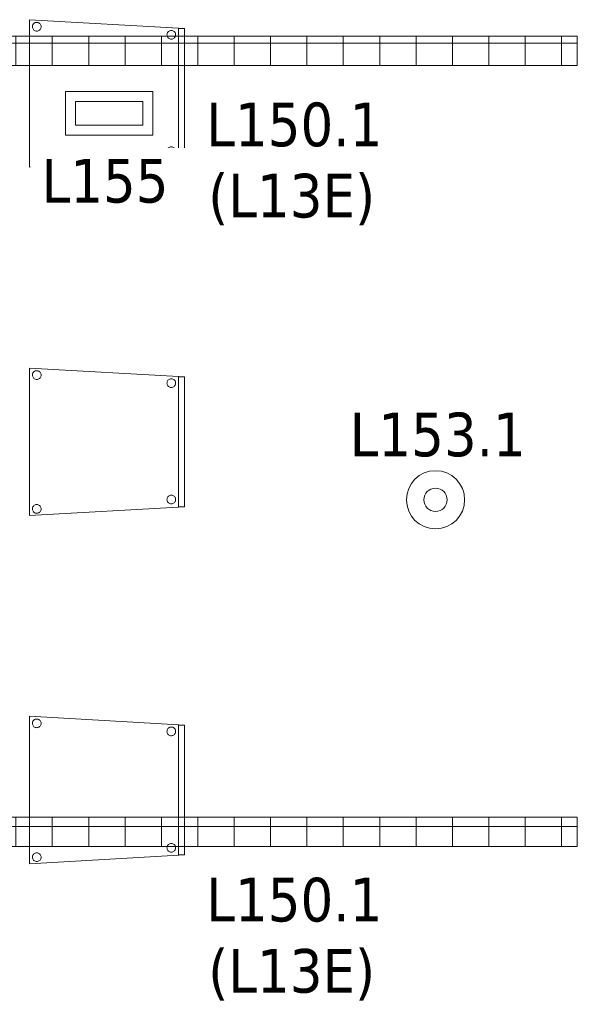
# Model space of a CAD drawing. Header units: metres. Extents: x 391.1 to 427.5, y 12.7 to 28.4.
# Tile 139 of 151: x 418.9 to 420.8, y 18.1 to 21.5. Entities that reach past the tile are written whole.
import ezdxf

# ---------------------------------------------------------------- set-up
doc = ezdxf.new("R2010")
doc.units = ezdxf.units.M
for name, color, linetype, lineweight in [('02_MOBILIARIO', 7, 'Continuous', 18), ('A-DETL-____-MBND', 7, 'Continuous', 18), ('A-DETL-GENF-OTLN', 7, 'Continuous', 18), ('E-LITE-____-IDEN', 7, 'Continuous', 30), ('E-LITE-EQPM-IDEN', 7, 'Continuous', 30)]:
    doc.layers.add(name, color=color, linetype=linetype, lineweight=lineweight)
doc.styles.add('Tahoma_4', font='tahoma.ttf', dxfattribs={"height": 0.15})

# ---------------------------------------------------------------- blocks, each defined once
blk = doc.blocks.new('Family - Cadira confient_P1-154811-04_ENLLUMENAT_P1')
at = {"layer": 'A-DETL-____-MBND', "color": 253, "true_color": 0xaaaaaa}
for p, q in [((0, 0), (0, 0.5065)), ((0, 0.5065), (0.5326, 0.4765)), ((0, 0.5065), (0, 0)), ((0.5326, 0.4765), (0, 0.5065)), ((0.0102, 0.4822), (0.0104, 0.4848)), ((0.0104, 0.4848), (0.0102, 0.4822)), ((0.0104, 0.4796), (0.0102, 0.4822)), ((0.0102, 0.4822), (0.0104, 0.4796)), ((0.0104, 0.4848), (0.011, 0.4873)), ((0.011, 0.4873), (0.0104, 0.4848)), ((0.0111, 0.4771), (0.0104, 0.4796)), ((0.0104, 0.4796), (0.0111, 0.4771)), ((0.011, 0.4873), (0.0121, 0.4897)), ((0.0121, 0.4897), (0.011, 0.4873)), ((0.0122, 0.4748), (0.0111, 0.4771)), ((0.0111, 0.4771), (0.0122, 0.4748)), ((0.0121, 0.4897), (0.0136, 0.4918)), ((0.0136, 0.4918), (0.0121, 0.4897)), ((0.0137, 0.4726), (0.0122, 0.4748)), ((0.0122, 0.4748), (0.0137, 0.4726)), ((0.0136, 0.4918), (0.0154, 0.4937)), ((0.0154, 0.4937), (0.0136, 0.4918)), ((0.0154, 0.4937), (0.0176, 0.4952)), ((0.0176, 0.4952), (0.0154, 0.4937)), ((0.0176, 0.4952), (0.0199, 0.4963)), ((0.0199, 0.4963), (0.0176, 0.4952)), ((0.0199, 0.4963), (0.0224, 0.497)), ((0.0224, 0.497), (0.0199, 0.4963)), ((0.0224, 0.497), (0.025, 0.4972)), ((0.025, 0.4972), (0.0224, 0.497)), ((0.025, 0.4972), (0.0276, 0.497)), ((0.0276, 0.497), (0.025, 0.4972)), ((0.0276, 0.497), (0.0301, 0.4963)), ((0.0301, 0.4963), (0.0276, 0.497)), ((0.0301, 0.4963), (0.0325, 0.4953)), ((0.0325, 0.4953), (0.0301, 0.4963)), ((0.0325, 0.4953), (0.0346, 0.4938)), ((0.0346, 0.4938), (0.0325, 0.4953)), ((0.0346, 0.4938), (0.0365, 0.4919)), ((0.0365, 0.4919), (0.0346, 0.4938)), ((0.0365, 0.4919), (0.038, 0.4898)), ((0.038, 0.4898), (0.0365, 0.4919)), ((0.0381, 0.4749), (0.0366, 0.4727)), ((0.0366, 0.4727), (0.0381, 0.4749)), ((0.038, 0.4898), (0.0391, 0.4875)), ((0.0391, 0.4875), (0.038, 0.4898)), ((0.0392, 0.4772), (0.0381, 0.4749)), ((0.0381, 0.4749), (0.0392, 0.4772)), ((0.0391, 0.4875), (0.0398, 0.4849)), ((0.0398, 0.4849), (0.0391, 0.4875)), ((0.0398, 0.4798), (0.0392, 0.4772)), ((0.0392, 0.4772), (0.0398, 0.4798)), ((0.0398, 0.4849), (0.04, 0.4824)), ((0.04, 0.4824), (0.0398, 0.4849)), ((0.04, 0.4824), (0.0398, 0.4798)), ((0.0398, 0.4798), (0.04, 0.4824)), ((0.5126, 0.03), (0.5126, 0.4765)), ((0.5126, 0.4765), (0.5326, 0.4765)), ((0.5326, 0.4765), (0.5126, 0.4765)), ((0.5126, 0.4765), (0.5126, 0.03)), ((0.5326, 0.4765), (0.5326, 0.03)), ((0.5326, 0.03), (0.5326, 0.4765)), ((0.5326, 0.4765), (0.5326, 0.03)), ((0.5326, 0.03), (0.5326, 0.4765)), ((0.0155, 0.4708), (0.0137, 0.4726)), ((0.0137, 0.4726), (0.0155, 0.4708)), ((0.0177, 0.4693), (0.0155, 0.4708)), ((0.0155, 0.4708), (0.0177, 0.4693)), ((0.02, 0.4682), (0.0177, 0.4693)), ((0.0177, 0.4693), (0.02, 0.4682)), ((0.0226, 0.4676), (0.02, 0.4682)), ((0.02, 0.4682), (0.0226, 0.4676)), ((0.0252, 0.4674), (0.0226, 0.4676)), ((0.0226, 0.4676), (0.0252, 0.4674)), ((0.0278, 0.4676), (0.0252, 0.4674)), ((0.0252, 0.4674), (0.0278, 0.4676)), ((0.0303, 0.4683), (0.0278, 0.4676)), ((0.0278, 0.4676), (0.0303, 0.4683)), ((0.0326, 0.4694), (0.0303, 0.4683)), ((0.0303, 0.4683), (0.0326, 0.4694)), ((0.0347, 0.4709), (0.0326, 0.4694)), ((0.0326, 0.4694), (0.0347, 0.4709)), ((0.0366, 0.4727), (0.0347, 0.4709)), ((0.0347, 0.4709), (0.0366, 0.4727)), ((0.4726, 0.4546), (0.4728, 0.4572)), ((0.4728, 0.4572), (0.4726, 0.4546)), ((0.4728, 0.452), (0.4726, 0.4546)), ((0.4726, 0.4546), (0.4728, 0.452)), ((0.4728, 0.4572), (0.4734, 0.4597)), ((0.4734, 0.4597), (0.4728, 0.4572)), ((0.4735, 0.4495), (0.4728, 0.452)), ((0.4728, 0.452), (0.4735, 0.4495)), ((0.4734, 0.4597), (0.4745, 0.4621)), ((0.4745, 0.4621), (0.4734, 0.4597)), ((0.4746, 0.4471), (0.4735, 0.4495)), ((0.4735, 0.4495), (0.4746, 0.4471)), ((0.4745, 0.4621), (0.476, 0.4642)), ((0.476, 0.4642), (0.4745, 0.4621)), ((0.4761, 0.445), (0.4746, 0.4471)), ((0.4746, 0.4471), (0.4761, 0.445)), ((0.476, 0.4642), (0.4779, 0.4661)), ((0.4779, 0.4661), (0.476, 0.4642)), ((0.478, 0.4432), (0.4761, 0.445)), ((0.4761, 0.445), (0.478, 0.4432)), ((0.4779, 0.4661), (0.48, 0.4676)), ((0.48, 0.4676), (0.4779, 0.4661)), ((0.4801, 0.4417), (0.478, 0.4432)), ((0.478, 0.4432), (0.4801, 0.4417)), ((0.48, 0.4676), (0.4823, 0.4687)), ((0.4823, 0.4687), (0.48, 0.4676)), ((0.4825, 0.4406), (0.4801, 0.4417)), ((0.4801, 0.4417), (0.4825, 0.4406)), ((0.4823, 0.4687), (0.4848, 0.4694)), ((0.4848, 0.4694), (0.4823, 0.4687)), ((0.485, 0.4399), (0.4825, 0.4406)), ((0.4825, 0.4406), (0.485, 0.4399)), ((0.4848, 0.4694), (0.4874, 0.4696)), ((0.4874, 0.4696), (0.4848, 0.4694)), ((0.4876, 0.4397), (0.485, 0.4399)), ((0.485, 0.4399), (0.4876, 0.4397)), ((0.4874, 0.4696), (0.49, 0.4694)), ((0.49, 0.4694), (0.4874, 0.4696)), ((0.4902, 0.44), (0.4876, 0.4397)), ((0.4876, 0.4397), (0.4902, 0.44)), ((0.49, 0.4694), (0.4926, 0.4687)), ((0.4926, 0.4687), (0.49, 0.4694)), ((0.4927, 0.4406), (0.4902, 0.44)), ((0.4902, 0.44), (0.4927, 0.4406)), ((0.4926, 0.4687), (0.4949, 0.4676)), ((0.4949, 0.4676), (0.4926, 0.4687)), ((0.495, 0.4417), (0.4927, 0.4406)), ((0.4927, 0.4406), (0.495, 0.4417)), ((0.4949, 0.4676), (0.4971, 0.4661)), ((0.4971, 0.4661), (0.4949, 0.4676)), ((0.4972, 0.4432), (0.495, 0.4417)), ((0.495, 0.4417), (0.4972, 0.4432)), ((0.4971, 0.4661), (0.4989, 0.4643)), ((0.4989, 0.4643), (0.4971, 0.4661)), ((0.499, 0.4451), (0.4972, 0.4432)), ((0.4972, 0.4432), (0.499, 0.4451)), ((0.4989, 0.4643), (0.5004, 0.4622)), ((0.5004, 0.4622), (0.4989, 0.4643)), ((0.5005, 0.4472), (0.499, 0.4451)), ((0.499, 0.4451), (0.5005, 0.4472)), ((0.5004, 0.4622), (0.5015, 0.4598)), ((0.5015, 0.4598), (0.5004, 0.4622)), ((0.5016, 0.4496), (0.5005, 0.4472)), ((0.5005, 0.4472), (0.5016, 0.4496)), ((0.5015, 0.4598), (0.5022, 0.4573)), ((0.5022, 0.4573), (0.5015, 0.4598)), ((0.5022, 0.4521), (0.5016, 0.4496)), ((0.5016, 0.4496), (0.5022, 0.4521)), ((0.5022, 0.4573), (0.5024, 0.4547)), ((0.5024, 0.4547), (0.5022, 0.4573)), ((0.5024, 0.4547), (0.5022, 0.4521)), ((0.5022, 0.4521), (0.5024, 0.4547)), ((0.48, 0.0676), (0.4823, 0.0687)), ((0.4823, 0.0687), (0.48, 0.0676)), ((0.4823, 0.0687), (0.4848, 0.0694)), ((0.4848, 0.0694), (0.4823, 0.0687)), ((0.4848, 0.0694), (0.4874, 0.0696)), ((0.4874, 0.0696), (0.4848, 0.0694)), ((0.4874, 0.0696), (0.49, 0.0694)), ((0.49, 0.0694), (0.4874, 0.0696)), ((0.49, 0.0694), (0.4926, 0.0687)), ((0.4926, 0.0687), (0.49, 0.0694)), ((0.4926, 0.0687), (0.4949, 0.0676)), ((0.4949, 0.0676), (0.4926, 0.0687)), ((0.0154, 0.0337), (0.0176, 0.0352)), ((0.0176, 0.0352), (0.0154, 0.0337)), ((0.0176, 0.0352), (0.0199, 0.0363)), ((0.0199, 0.0363), (0.0176, 0.0352)), ((0.0199, 0.0363), (0.0224, 0.037)), ((0.0224, 0.037), (0.0199, 0.0363)), ((0.0224, 0.037), (0.025, 0.0372)), ((0.025, 0.0372), (0.0224, 0.037)), ((0.025, 0.0372), (0.0276, 0.037)), ((0.0276, 0.037), (0.025, 0.0372)), ((0.0276, 0.037), (0.0301, 0.0363)), ((0.0301, 0.0363), (0.0276, 0.037)), ((0.0301, 0.0363), (0.0325, 0.0353)), ((0.0325, 0.0353), (0.0301, 0.0363)), ((0.0325, 0.0353), (0.0346, 0.0338)), ((0.0346, 0.0338), (0.0325, 0.0353)), ((0.4726, 0.0546), (0.4728, 0.0572)), ((0.4728, 0.0572), (0.4726, 0.0546)), ((0.4728, 0.052), (0.4726, 0.0546)), ((0.4726, 0.0546), (0.4728, 0.052)), ((0.4728, 0.0572), (0.4734, 0.0597)), ((0.4734, 0.0597), (0.4728, 0.0572)), ((0.4735, 0.0495), (0.4728, 0.052)), ((0.4728, 0.052), (0.4735, 0.0495)), ((0.4734, 0.0597), (0.4745, 0.0621)), ((0.4745, 0.0621), (0.4734, 0.0597)), ((0.4746, 0.0471), (0.4735, 0.0495)), ((0.4735, 0.0495), (0.4746, 0.0471)), ((0.4745, 0.0621), (0.476, 0.0642)), ((0.476, 0.0642), (0.4745, 0.0621)), ((0.4761, 0.045), (0.4746, 0.0471)), ((0.4746, 0.0471), (0.4761, 0.045)), ((0.476, 0.0642), (0.4779, 0.0661)), ((0.4779, 0.0661), (0.476, 0.0642)), ((0.478, 0.0432), (0.4761, 0.045)), ((0.4761, 0.045), (0.478, 0.0432)), ((0.4779, 0.0661), (0.48, 0.0676)), ((0.48, 0.0676), (0.4779, 0.0661)), ((0.4801, 0.0417), (0.478, 0.0432)), ((0.478, 0.0432), (0.4801, 0.0417)), ((0.4825, 0.0406), (0.4801, 0.0417)), ((0.4801, 0.0417), (0.4825, 0.0406)), ((0.485, 0.0399), (0.4825, 0.0406)), ((0.4825, 0.0406), (0.485, 0.0399)), ((0.4876, 0.0397), (0.485, 0.0399)), ((0.485, 0.0399), (0.4876, 0.0397)), ((0.4902, 0.04), (0.4876, 0.0397)), ((0.4876, 0.0397), (0.4902, 0.04)), ((0.4927, 0.0406), (0.4902, 0.04)), ((0.4902, 0.04), (0.4927, 0.0406)), ((0.495, 0.0417), (0.4927, 0.0406)), ((0.4927, 0.0406), (0.495, 0.0417)), ((0.4949, 0.0676), (0.4971, 0.0661)), ((0.4971, 0.0661), (0.4949, 0.0676)), ((0.4972, 0.0432), (0.495, 0.0417)), ((0.495, 0.0417), (0.4972, 0.0432)), ((0.4971, 0.0661), (0.4989, 0.0643)), ((0.4989, 0.0643), (0.4971, 0.0661)), ((0.499, 0.0451), (0.4972, 0.0432)), ((0.4972, 0.0432), (0.499, 0.0451)), ((0.4989, 0.0643), (0.5004, 0.0622)), ((0.5004, 0.0622), (0.4989, 0.0643)), ((0.5005, 0.0472), (0.499, 0.0451)), ((0.499, 0.0451), (0.5005, 0.0472)), ((0.5004, 0.0622), (0.5015, 0.0598)), ((0.5015, 0.0598), (0.5004, 0.0622)), ((0.5016, 0.0496), (0.5005, 0.0472)), ((0.5005, 0.0472), (0.5016, 0.0496)), ((0.5015, 0.0598), (0.5022, 0.0573)), ((0.5022, 0.0573), (0.5015, 0.0598)), ((0.5022, 0.0521), (0.5016, 0.0496)), ((0.5016, 0.0496), (0.5022, 0.0521)), ((0.5022, 0.0573), (0.5024, 0.0547)), ((0.5024, 0.0547), (0.5022, 0.0573)), ((0.5024, 0.0547), (0.5022, 0.0521)), ((0.5022, 0.0521), (0.5024, 0.0547)), ((0.5326, 0.03), (0, 0)), ((0, 0), (0.5326, 0.03)), ((0.0102, 0.0222), (0.0104, 0.0248)), ((0.0104, 0.0248), (0.0102, 0.0222)), ((0.0104, 0.0196), (0.0102, 0.0222)), ((0.0102, 0.0222), (0.0104, 0.0196)), ((0.0104, 0.0248), (0.011, 0.0273)), ((0.011, 0.0273), (0.0104, 0.0248)), ((0.0111, 0.0171), (0.0104, 0.0196)), ((0.0104, 0.0196), (0.0111, 0.0171)), ((0.011, 0.0273), (0.0121, 0.0297)), ((0.0121, 0.0297), (0.011, 0.0273)), ((0.0122, 0.0148), (0.0111, 0.0171)), ((0.0111, 0.0171), (0.0122, 0.0148)), ((0.0121, 0.0297), (0.0136, 0.0318)), ((0.0136, 0.0318), (0.0121, 0.0297)), ((0.0137, 0.0126), (0.0122, 0.0148)), ((0.0122, 0.0148), (0.0137, 0.0126)), ((0.0136, 0.0318), (0.0154, 0.0337)), ((0.0154, 0.0337), (0.0136, 0.0318)), ((0.0155, 0.0108), (0.0137, 0.0126)), ((0.0137, 0.0126), (0.0155, 0.0108)), ((0.0177, 0.0093), (0.0155, 0.0108)), ((0.0155, 0.0108), (0.0177, 0.0093)), ((0.02, 0.0082), (0.0177, 0.0093)), ((0.0177, 0.0093), (0.02, 0.0082)), ((0.0226, 0.0076), (0.02, 0.0082)), ((0.02, 0.0082), (0.0226, 0.0076)), ((0.0252, 0.0074), (0.0226, 0.0076)), ((0.0226, 0.0076), (0.0252, 0.0074)), ((0.0278, 0.0076), (0.0252, 0.0074)), ((0.0252, 0.0074), (0.0278, 0.0076)), ((0.0303, 0.0083), (0.0278, 0.0076)), ((0.0278, 0.0076), (0.0303, 0.0083)), ((0.0326, 0.0094), (0.0303, 0.0083)), ((0.0303, 0.0083), (0.0326, 0.0094)), ((0.0347, 0.0109), (0.0326, 0.0094)), ((0.0326, 0.0094), (0.0347, 0.0109)), ((0.0346, 0.0338), (0.0365, 0.0319)), ((0.0365, 0.0319), (0.0346, 0.0338)), ((0.0366, 0.0127), (0.0347, 0.0109)), ((0.0347, 0.0109), (0.0366, 0.0127)), ((0.0365, 0.0319), (0.038, 0.0298)), ((0.038, 0.0298), (0.0365, 0.0319)), ((0.0381, 0.0149), (0.0366, 0.0127)), ((0.0366, 0.0127), (0.0381, 0.0149)), ((0.038, 0.0298), (0.0391, 0.0275)), ((0.0391, 0.0275), (0.038, 0.0298)), ((0.0392, 0.0172), (0.0381, 0.0149)), ((0.0381, 0.0149), (0.0392, 0.0172)), ((0.0391, 0.0275), (0.0398, 0.0249)), ((0.0398, 0.0249), (0.0391, 0.0275)), ((0.0398, 0.0198), (0.0392, 0.0172)), ((0.0392, 0.0172), (0.0398, 0.0198)), ((0.0398, 0.0249), (0.04, 0.0224)), ((0.04, 0.0224), (0.0398, 0.0249)), ((0.04, 0.0224), (0.0398, 0.0198)), ((0.0398, 0.0198), (0.04, 0.0224)), ((0.5326, 0.03), (0.5126, 0.03)), ((0.5126, 0.03), (0.5326, 0.03))]:
    blk.add_line(p, q, dxfattribs=at)
blk = doc.blocks.new('Family - Cadira confient_P1-154828-04_ENLLUMENAT_P1')
at = {"layer": 'A-DETL-____-MBND', "color": 253, "true_color": 0xaaaaaa}
for p, q in [((0, 0), (0, 0.5065)), ((0, 0.5065), (0.5326, 0.4765)), ((0, 0.5065), (0, 0)), ((0.5326, 0.4765), (0, 0.5065)), ((0.0102, 0.4822), (0.0104, 0.4848)), ((0.0104, 0.4848), (0.0102, 0.4822)), ((0.0104, 0.4796), (0.0102, 0.4822)), ((0.0102, 0.4822), (0.0104, 0.4796)), ((0.0104, 0.4848), (0.011, 0.4873)), ((0.011, 0.4873), (0.0104, 0.4848)), ((0.0111, 0.4771), (0.0104, 0.4796)), ((0.0104, 0.4796), (0.0111, 0.4771)), ((0.011, 0.4873), (0.0121, 0.4897)), ((0.0121, 0.4897), (0.011, 0.4873)), ((0.0122, 0.4748), (0.0111, 0.4771)), ((0.0111, 0.4771), (0.0122, 0.4748)), ((0.0121, 0.4897), (0.0136, 0.4918)), ((0.0136, 0.4918), (0.0121, 0.4897)), ((0.0137, 0.4726), (0.0122, 0.4748)), ((0.0122, 0.4748), (0.0137, 0.4726)), ((0.0136, 0.4918), (0.0154, 0.4937)), ((0.0154, 0.4937), (0.0136, 0.4918)), ((0.0154, 0.4937), (0.0176, 0.4952)), ((0.0176, 0.4952), (0.0154, 0.4937)), ((0.0176, 0.4952), (0.0199, 0.4963)), ((0.0199, 0.4963), (0.0176, 0.4952)), ((0.0199, 0.4963), (0.0224, 0.497)), ((0.0224, 0.497), (0.0199, 0.4963)), ((0.0224, 0.497), (0.025, 0.4972)), ((0.025, 0.4972), (0.0224, 0.497)), ((0.025, 0.4972), (0.0276, 0.497)), ((0.0276, 0.497), (0.025, 0.4972)), ((0.0276, 0.497), (0.0301, 0.4963)), ((0.0301, 0.4963), (0.0276, 0.497)), ((0.0301, 0.4963), (0.0325, 0.4953)), ((0.0325, 0.4953), (0.0301, 0.4963)), ((0.0325, 0.4953), (0.0346, 0.4938)), ((0.0346, 0.4938), (0.0325, 0.4953)), ((0.0346, 0.4938), (0.0365, 0.4919)), ((0.0365, 0.4919), (0.0346, 0.4938)), ((0.0365, 0.4919), (0.038, 0.4898)), ((0.038, 0.4898), (0.0365, 0.4919)), ((0.0381, 0.4749), (0.0366, 0.4727)), ((0.0366, 0.4727), (0.0381, 0.4749)), ((0.038, 0.4898), (0.0391, 0.4875)), ((0.0391, 0.4875), (0.038, 0.4898)), ((0.0392, 0.4772), (0.0381, 0.4749)), ((0.0381, 0.4749), (0.0392, 0.4772)), ((0.0391, 0.4875), (0.0398, 0.4849)), ((0.0398, 0.4849), (0.0391, 0.4875)), ((0.0398, 0.4798), (0.0392, 0.4772)), ((0.0392, 0.4772), (0.0398, 0.4798)), ((0.0398, 0.4849), (0.04, 0.4824)), ((0.04, 0.4824), (0.0398, 0.4849)), ((0.04, 0.4824), (0.0398, 0.4798)), ((0.0398, 0.4798), (0.04, 0.4824)), ((0.5126, 0.03), (0.5126, 0.4765)), ((0.5126, 0.4765), (0.5326, 0.4765)), ((0.5326, 0.4765), (0.5126, 0.4765)), ((0.5126, 0.4765), (0.5126, 0.03)), ((0.5326, 0.4765), (0.5326, 0.03)), ((0.5326, 0.03), (0.5326, 0.4765)), ((0.5326, 0.4765), (0.5326, 0.03)), ((0.5326, 0.03), (0.5326, 0.4765)), ((0.0155, 0.4708), (0.0137, 0.4726)), ((0.0137, 0.4726), (0.0155, 0.4708)), ((0.0177, 0.4693), (0.0155, 0.4708)), ((0.0155, 0.4708), (0.0177, 0.4693)), ((0.02, 0.4682), (0.0177, 0.4693)), ((0.0177, 0.4693), (0.02, 0.4682)), ((0.0226, 0.4676), (0.02, 0.4682)), ((0.02, 0.4682), (0.0226, 0.4676)), ((0.0252, 0.4674), (0.0226, 0.4676)), ((0.0226, 0.4676), (0.0252, 0.4674)), ((0.0278, 0.4676), (0.0252, 0.4674)), ((0.0252, 0.4674), (0.0278, 0.4676)), ((0.0303, 0.4683), (0.0278, 0.4676)), ((0.0278, 0.4676), (0.0303, 0.4683)), ((0.0326, 0.4694), (0.0303, 0.4683)), ((0.0303, 0.4683), (0.0326, 0.4694)), ((0.0347, 0.4709), (0.0326, 0.4694)), ((0.0326, 0.4694), (0.0347, 0.4709)), ((0.0366, 0.4727), (0.0347, 0.4709)), ((0.0347, 0.4709), (0.0366, 0.4727)), ((0.4726, 0.4546), (0.4728, 0.4572)), ((0.4728, 0.4572), (0.4726, 0.4546)), ((0.4728, 0.452), (0.4726, 0.4546)), ((0.4726, 0.4546), (0.4728, 0.452)), ((0.4728, 0.4572), (0.4734, 0.4597)), ((0.4734, 0.4597), (0.4728, 0.4572)), ((0.4735, 0.4495), (0.4728, 0.452)), ((0.4728, 0.452), (0.4735, 0.4495)), ((0.4734, 0.4597), (0.4745, 0.4621)), ((0.4745, 0.4621), (0.4734, 0.4597)), ((0.4746, 0.4471), (0.4735, 0.4495)), ((0.4735, 0.4495), (0.4746, 0.4471)), ((0.4745, 0.4621), (0.476, 0.4642)), ((0.476, 0.4642), (0.4745, 0.4621)), ((0.4761, 0.445), (0.4746, 0.4471)), ((0.4746, 0.4471), (0.4761, 0.445)), ((0.476, 0.4642), (0.4779, 0.4661)), ((0.4779, 0.4661), (0.476, 0.4642)), ((0.478, 0.4432), (0.4761, 0.445)), ((0.4761, 0.445), (0.478, 0.4432)), ((0.4779, 0.4661), (0.48, 0.4676)), ((0.48, 0.4676), (0.4779, 0.4661)), ((0.4801, 0.4417), (0.478, 0.4432)), ((0.478, 0.4432), (0.4801, 0.4417)), ((0.48, 0.4676), (0.4823, 0.4687)), ((0.4823, 0.4687), (0.48, 0.4676)), ((0.4825, 0.4406), (0.4801, 0.4417)), ((0.4801, 0.4417), (0.4825, 0.4406)), ((0.4823, 0.4687), (0.4848, 0.4694)), ((0.4848, 0.4694), (0.4823, 0.4687)), ((0.485, 0.4399), (0.4825, 0.4406)), ((0.4825, 0.4406), (0.485, 0.4399)), ((0.4848, 0.4694), (0.4874, 0.4696)), ((0.4874, 0.4696), (0.4848, 0.4694)), ((0.4876, 0.4397), (0.485, 0.4399)), ((0.485, 0.4399), (0.4876, 0.4397)), ((0.4874, 0.4696), (0.49, 0.4694)), ((0.49, 0.4694), (0.4874, 0.4696)), ((0.4902, 0.44), (0.4876, 0.4397)), ((0.4876, 0.4397), (0.4902, 0.44)), ((0.49, 0.4694), (0.4926, 0.4687)), ((0.4926, 0.4687), (0.49, 0.4694)), ((0.4927, 0.4406), (0.4902, 0.44)), ((0.4902, 0.44), (0.4927, 0.4406)), ((0.4926, 0.4687), (0.4949, 0.4676)), ((0.4949, 0.4676), (0.4926, 0.4687)), ((0.495, 0.4417), (0.4927, 0.4406)), ((0.4927, 0.4406), (0.495, 0.4417)), ((0.4949, 0.4676), (0.4971, 0.4661)), ((0.4971, 0.4661), (0.4949, 0.4676)), ((0.4972, 0.4432), (0.495, 0.4417)), ((0.495, 0.4417), (0.4972, 0.4432)), ((0.4971, 0.4661), (0.4989, 0.4643)), ((0.4989, 0.4643), (0.4971, 0.4661)), ((0.499, 0.4451), (0.4972, 0.4432)), ((0.4972, 0.4432), (0.499, 0.4451)), ((0.4989, 0.4643), (0.5004, 0.4622)), ((0.5004, 0.4622), (0.4989, 0.4643)), ((0.5005, 0.4472), (0.499, 0.4451)), ((0.499, 0.4451), (0.5005, 0.4472)), ((0.5004, 0.4622), (0.5015, 0.4598)), ((0.5015, 0.4598), (0.5004, 0.4622)), ((0.5016, 0.4496), (0.5005, 0.4472)), ((0.5005, 0.4472), (0.5016, 0.4496)), ((0.5015, 0.4598), (0.5022, 0.4573)), ((0.5022, 0.4573), (0.5015, 0.4598)), ((0.5022, 0.4521), (0.5016, 0.4496)), ((0.5016, 0.4496), (0.5022, 0.4521)), ((0.5022, 0.4573), (0.5024, 0.4547)), ((0.5024, 0.4547), (0.5022, 0.4573)), ((0.5024, 0.4547), (0.5022, 0.4521)), ((0.5022, 0.4521), (0.5024, 0.4547)), ((0.48, 0.0676), (0.4823, 0.0687)), ((0.4823, 0.0687), (0.48, 0.0676)), ((0.4823, 0.0687), (0.4848, 0.0694)), ((0.4848, 0.0694), (0.4823, 0.0687)), ((0.4848, 0.0694), (0.4874, 0.0696)), ((0.4874, 0.0696), (0.4848, 0.0694)), ((0.4874, 0.0696), (0.49, 0.0694)), ((0.49, 0.0694), (0.4874, 0.0696)), ((0.49, 0.0694), (0.4926, 0.0687)), ((0.4926, 0.0687), (0.49, 0.0694)), ((0.4926, 0.0687), (0.4949, 0.0676)), ((0.4949, 0.0676), (0.4926, 0.0687)), ((0.0154, 0.0337), (0.0176, 0.0352)), ((0.0176, 0.0352), (0.0154, 0.0337)), ((0.0176, 0.0352), (0.0199, 0.0363)), ((0.0199, 0.0363), (0.0176, 0.0352)), ((0.0199, 0.0363), (0.0224, 0.037)), ((0.0224, 0.037), (0.0199, 0.0363)), ((0.0224, 0.037), (0.025, 0.0372)), ((0.025, 0.0372), (0.0224, 0.037)), ((0.025, 0.0372), (0.0276, 0.037)), ((0.0276, 0.037), (0.025, 0.0372)), ((0.0276, 0.037), (0.0301, 0.0363)), ((0.0301, 0.0363), (0.0276, 0.037)), ((0.0301, 0.0363), (0.0325, 0.0353)), ((0.0325, 0.0353), (0.0301, 0.0363)), ((0.0325, 0.0353), (0.0346, 0.0338)), ((0.0346, 0.0338), (0.0325, 0.0353)), ((0.4726, 0.0546), (0.4728, 0.0572)), ((0.4728, 0.0572), (0.4726, 0.0546)), ((0.4728, 0.052), (0.4726, 0.0546)), ((0.4726, 0.0546), (0.4728, 0.052)), ((0.4728, 0.0572), (0.4734, 0.0597)), ((0.4734, 0.0597), (0.4728, 0.0572)), ((0.4735, 0.0495), (0.4728, 0.052)), ((0.4728, 0.052), (0.4735, 0.0495)), ((0.4734, 0.0597), (0.4745, 0.0621)), ((0.4745, 0.0621), (0.4734, 0.0597)), ((0.4746, 0.0471), (0.4735, 0.0495)), ((0.4735, 0.0495), (0.4746, 0.0471)), ((0.4745, 0.0621), (0.476, 0.0642)), ((0.476, 0.0642), (0.4745, 0.0621)), ((0.4761, 0.045), (0.4746, 0.0471)), ((0.4746, 0.0471), (0.4761, 0.045)), ((0.476, 0.0642), (0.4779, 0.0661)), ((0.4779, 0.0661), (0.476, 0.0642)), ((0.478, 0.0432), (0.4761, 0.045)), ((0.4761, 0.045), (0.478, 0.0432)), ((0.4779, 0.0661), (0.48, 0.0676)), ((0.48, 0.0676), (0.4779, 0.0661)), ((0.4801, 0.0417), (0.478, 0.0432)), ((0.478, 0.0432), (0.4801, 0.0417)), ((0.4825, 0.0406), (0.4801, 0.0417)), ((0.4801, 0.0417), (0.4825, 0.0406)), ((0.485, 0.0399), (0.4825, 0.0406)), ((0.4825, 0.0406), (0.485, 0.0399)), ((0.4876, 0.0397), (0.485, 0.0399)), ((0.485, 0.0399), (0.4876, 0.0397)), ((0.4902, 0.04), (0.4876, 0.0397)), ((0.4876, 0.0397), (0.4902, 0.04)), ((0.4927, 0.0406), (0.4902, 0.04)), ((0.4902, 0.04), (0.4927, 0.0406)), ((0.495, 0.0417), (0.4927, 0.0406)), ((0.4927, 0.0406), (0.495, 0.0417)), ((0.4949, 0.0676), (0.4971, 0.0661)), ((0.4971, 0.0661), (0.4949, 0.0676)), ((0.4972, 0.0432), (0.495, 0.0417)), ((0.495, 0.0417), (0.4972, 0.0432)), ((0.4971, 0.0661), (0.4989, 0.0643)), ((0.4989, 0.0643), (0.4971, 0.0661)), ((0.499, 0.0451), (0.4972, 0.0432)), ((0.4972, 0.0432), (0.499, 0.0451)), ((0.4989, 0.0643), (0.5004, 0.0622)), ((0.5004, 0.0622), (0.4989, 0.0643)), ((0.5005, 0.0472), (0.499, 0.0451)), ((0.499, 0.0451), (0.5005, 0.0472)), ((0.5004, 0.0622), (0.5015, 0.0598)), ((0.5015, 0.0598), (0.5004, 0.0622)), ((0.5016, 0.0496), (0.5005, 0.0472)), ((0.5005, 0.0472), (0.5016, 0.0496)), ((0.5015, 0.0598), (0.5022, 0.0573)), ((0.5022, 0.0573), (0.5015, 0.0598)), ((0.5022, 0.0521), (0.5016, 0.0496)), ((0.5016, 0.0496), (0.5022, 0.0521)), ((0.5022, 0.0573), (0.5024, 0.0547)), ((0.5024, 0.0547), (0.5022, 0.0573)), ((0.5024, 0.0547), (0.5022, 0.0521)), ((0.5022, 0.0521), (0.5024, 0.0547)), ((0.5326, 0.03), (0, 0)), ((0, 0), (0.5326, 0.03)), ((0.0102, 0.0222), (0.0104, 0.0248)), ((0.0104, 0.0248), (0.0102, 0.0222)), ((0.0104, 0.0196), (0.0102, 0.0222)), ((0.0102, 0.0222), (0.0104, 0.0196)), ((0.0104, 0.0248), (0.011, 0.0273)), ((0.011, 0.0273), (0.0104, 0.0248)), ((0.0111, 0.0171), (0.0104, 0.0196)), ((0.0104, 0.0196), (0.0111, 0.0171)), ((0.011, 0.0273), (0.0121, 0.0297)), ((0.0121, 0.0297), (0.011, 0.0273)), ((0.0122, 0.0148), (0.0111, 0.0171)), ((0.0111, 0.0171), (0.0122, 0.0148)), ((0.0121, 0.0297), (0.0136, 0.0318)), ((0.0136, 0.0318), (0.0121, 0.0297)), ((0.0137, 0.0126), (0.0122, 0.0148)), ((0.0122, 0.0148), (0.0137, 0.0126)), ((0.0136, 0.0318), (0.0154, 0.0337)), ((0.0154, 0.0337), (0.0136, 0.0318)), ((0.0155, 0.0108), (0.0137, 0.0126)), ((0.0137, 0.0126), (0.0155, 0.0108)), ((0.0177, 0.0093), (0.0155, 0.0108)), ((0.0155, 0.0108), (0.0177, 0.0093)), ((0.02, 0.0082), (0.0177, 0.0093)), ((0.0177, 0.0093), (0.02, 0.0082)), ((0.0226, 0.0076), (0.02, 0.0082)), ((0.02, 0.0082), (0.0226, 0.0076)), ((0.0252, 0.0074), (0.0226, 0.0076)), ((0.0226, 0.0076), (0.0252, 0.0074)), ((0.0278, 0.0076), (0.0252, 0.0074)), ((0.0252, 0.0074), (0.0278, 0.0076)), ((0.0303, 0.0083), (0.0278, 0.0076)), ((0.0278, 0.0076), (0.0303, 0.0083)), ((0.0326, 0.0094), (0.0303, 0.0083)), ((0.0303, 0.0083), (0.0326, 0.0094)), ((0.0347, 0.0109), (0.0326, 0.0094)), ((0.0326, 0.0094), (0.0347, 0.0109)), ((0.0346, 0.0338), (0.0365, 0.0319)), ((0.0365, 0.0319), (0.0346, 0.0338)), ((0.0366, 0.0127), (0.0347, 0.0109)), ((0.0347, 0.0109), (0.0366, 0.0127)), ((0.0365, 0.0319), (0.038, 0.0298)), ((0.038, 0.0298), (0.0365, 0.0319)), ((0.0381, 0.0149), (0.0366, 0.0127)), ((0.0366, 0.0127), (0.0381, 0.0149)), ((0.038, 0.0298), (0.0391, 0.0275)), ((0.0391, 0.0275), (0.038, 0.0298)), ((0.0392, 0.0172), (0.0381, 0.0149)), ((0.0381, 0.0149), (0.0392, 0.0172)), ((0.0391, 0.0275), (0.0398, 0.0249)), ((0.0398, 0.0249), (0.0391, 0.0275)), ((0.0398, 0.0198), (0.0392, 0.0172)), ((0.0392, 0.0172), (0.0398, 0.0198)), ((0.0398, 0.0249), (0.04, 0.0224)), ((0.04, 0.0224), (0.0398, 0.0249)), ((0.04, 0.0224), (0.0398, 0.0198)), ((0.0398, 0.0198), (0.04, 0.0224)), ((0.5326, 0.03), (0.5126, 0.03)), ((0.5126, 0.03), (0.5326, 0.03))]:
    blk.add_line(p, q, dxfattribs=at)
blk = doc.blocks.new('Family - Cadira confient_P1-155026-04_ENLLUMENAT_P1')
at = {"layer": 'A-DETL-____-MBND', "color": 253, "true_color": 0xaaaaaa}
for p, q in [((0, 0), (0, 0.5065)), ((0, 0.5065), (0.5326, 0.4765)), ((0, 0.5065), (0, 0)), ((0.5326, 0.4765), (0, 0.5065)), ((0.0102, 0.4822), (0.0104, 0.4848)), ((0.0104, 0.4848), (0.0102, 0.4822)), ((0.0104, 0.4796), (0.0102, 0.4822)), ((0.0102, 0.4822), (0.0104, 0.4796)), ((0.0104, 0.4848), (0.011, 0.4873)), ((0.011, 0.4873), (0.0104, 0.4848)), ((0.0111, 0.4771), (0.0104, 0.4796)), ((0.0104, 0.4796), (0.0111, 0.4771)), ((0.011, 0.4873), (0.0121, 0.4897)), ((0.0121, 0.4897), (0.011, 0.4873)), ((0.0122, 0.4748), (0.0111, 0.4771)), ((0.0111, 0.4771), (0.0122, 0.4748)), ((0.0121, 0.4897), (0.0136, 0.4918)), ((0.0136, 0.4918), (0.0121, 0.4897)), ((0.0137, 0.4726), (0.0122, 0.4748)), ((0.0122, 0.4748), (0.0137, 0.4726)), ((0.0136, 0.4918), (0.0154, 0.4937)), ((0.0154, 0.4937), (0.0136, 0.4918)), ((0.0154, 0.4937), (0.0176, 0.4952)), ((0.0176, 0.4952), (0.0154, 0.4937)), ((0.0176, 0.4952), (0.0199, 0.4963)), ((0.0199, 0.4963), (0.0176, 0.4952)), ((0.0199, 0.4963), (0.0224, 0.497)), ((0.0224, 0.497), (0.0199, 0.4963)), ((0.0224, 0.497), (0.025, 0.4972)), ((0.025, 0.4972), (0.0224, 0.497)), ((0.025, 0.4972), (0.0276, 0.497)), ((0.0276, 0.497), (0.025, 0.4972)), ((0.0276, 0.497), (0.0301, 0.4963)), ((0.0301, 0.4963), (0.0276, 0.497)), ((0.0301, 0.4963), (0.0325, 0.4953)), ((0.0325, 0.4953), (0.0301, 0.4963)), ((0.0325, 0.4953), (0.0346, 0.4938)), ((0.0346, 0.4938), (0.0325, 0.4953)), ((0.0346, 0.4938), (0.0365, 0.4919)), ((0.0365, 0.4919), (0.0346, 0.4938)), ((0.0365, 0.4919), (0.038, 0.4898)), ((0.038, 0.4898), (0.0365, 0.4919)), ((0.0381, 0.4749), (0.0366, 0.4727)), ((0.0366, 0.4727), (0.0381, 0.4749)), ((0.038, 0.4898), (0.0391, 0.4875)), ((0.0391, 0.4875), (0.038, 0.4898)), ((0.0392, 0.4772), (0.0381, 0.4749)), ((0.0381, 0.4749), (0.0392, 0.4772)), ((0.0391, 0.4875), (0.0398, 0.4849)), ((0.0398, 0.4849), (0.0391, 0.4875)), ((0.0398, 0.4798), (0.0392, 0.4772)), ((0.0392, 0.4772), (0.0398, 0.4798)), ((0.0398, 0.4849), (0.04, 0.4824)), ((0.04, 0.4824), (0.0398, 0.4849)), ((0.04, 0.4824), (0.0398, 0.4798)), ((0.0398, 0.4798), (0.04, 0.4824)), ((0.5126, 0.03), (0.5126, 0.4765)), ((0.5126, 0.4765), (0.5326, 0.4765)), ((0.5326, 0.4765), (0.5126, 0.4765)), ((0.5126, 0.4765), (0.5126, 0.03)), ((0.5326, 0.4765), (0.5326, 0.03)), ((0.5326, 0.03), (0.5326, 0.4765)), ((0.5326, 0.4765), (0.5326, 0.03)), ((0.5326, 0.03), (0.5326, 0.4765)), ((0.0155, 0.4708), (0.0137, 0.4726)), ((0.0137, 0.4726), (0.0155, 0.4708)), ((0.0177, 0.4693), (0.0155, 0.4708)), ((0.0155, 0.4708), (0.0177, 0.4693)), ((0.02, 0.4682), (0.0177, 0.4693)), ((0.0177, 0.4693), (0.02, 0.4682)), ((0.0226, 0.4676), (0.02, 0.4682)), ((0.02, 0.4682), (0.0226, 0.4676)), ((0.0252, 0.4674), (0.0226, 0.4676)), ((0.0226, 0.4676), (0.0252, 0.4674)), ((0.0278, 0.4676), (0.0252, 0.4674)), ((0.0252, 0.4674), (0.0278, 0.4676)), ((0.0303, 0.4683), (0.0278, 0.4676)), ((0.0278, 0.4676), (0.0303, 0.4683)), ((0.0326, 0.4694), (0.0303, 0.4683)), ((0.0303, 0.4683), (0.0326, 0.4694)), ((0.0347, 0.4709), (0.0326, 0.4694)), ((0.0326, 0.4694), (0.0347, 0.4709)), ((0.0366, 0.4727), (0.0347, 0.4709)), ((0.0347, 0.4709), (0.0366, 0.4727)), ((0.4726, 0.4546), (0.4728, 0.4572)), ((0.4728, 0.4572), (0.4726, 0.4546)), ((0.4728, 0.452), (0.4726, 0.4546)), ((0.4726, 0.4546), (0.4728, 0.452)), ((0.4728, 0.4572), (0.4734, 0.4597)), ((0.4734, 0.4597), (0.4728, 0.4572)), ((0.4735, 0.4495), (0.4728, 0.452)), ((0.4728, 0.452), (0.4735, 0.4495)), ((0.4734, 0.4597), (0.4745, 0.4621)), ((0.4745, 0.4621), (0.4734, 0.4597)), ((0.4746, 0.4471), (0.4735, 0.4495)), ((0.4735, 0.4495), (0.4746, 0.4471)), ((0.4745, 0.4621), (0.476, 0.4642)), ((0.476, 0.4642), (0.4745, 0.4621)), ((0.4761, 0.445), (0.4746, 0.4471)), ((0.4746, 0.4471), (0.4761, 0.445)), ((0.476, 0.4642), (0.4779, 0.4661)), ((0.4779, 0.4661), (0.476, 0.4642)), ((0.478, 0.4432), (0.4761, 0.445)), ((0.4761, 0.445), (0.478, 0.4432)), ((0.4779, 0.4661), (0.48, 0.4676)), ((0.48, 0.4676), (0.4779, 0.4661)), ((0.4801, 0.4417), (0.478, 0.4432)), ((0.478, 0.4432), (0.4801, 0.4417)), ((0.48, 0.4676), (0.4823, 0.4687)), ((0.4823, 0.4687), (0.48, 0.4676)), ((0.4825, 0.4406), (0.4801, 0.4417)), ((0.4801, 0.4417), (0.4825, 0.4406)), ((0.4823, 0.4687), (0.4848, 0.4694)), ((0.4848, 0.4694), (0.4823, 0.4687)), ((0.485, 0.4399), (0.4825, 0.4406)), ((0.4825, 0.4406), (0.485, 0.4399)), ((0.4848, 0.4694), (0.4874, 0.4696)), ((0.4874, 0.4696), (0.4848, 0.4694)), ((0.4876, 0.4397), (0.485, 0.4399)), ((0.485, 0.4399), (0.4876, 0.4397)), ((0.4874, 0.4696), (0.49, 0.4694)), ((0.49, 0.4694), (0.4874, 0.4696)), ((0.4902, 0.44), (0.4876, 0.4397)), ((0.4876, 0.4397), (0.4902, 0.44)), ((0.49, 0.4694), (0.4926, 0.4687)), ((0.4926, 0.4687), (0.49, 0.4694)), ((0.4927, 0.4406), (0.4902, 0.44)), ((0.4902, 0.44), (0.4927, 0.4406)), ((0.4926, 0.4687), (0.4949, 0.4676)), ((0.4949, 0.4676), (0.4926, 0.4687)), ((0.495, 0.4417), (0.4927, 0.4406)), ((0.4927, 0.4406), (0.495, 0.4417)), ((0.4949, 0.4676), (0.4971, 0.4661)), ((0.4971, 0.4661), (0.4949, 0.4676)), ((0.4972, 0.4432), (0.495, 0.4417)), ((0.495, 0.4417), (0.4972, 0.4432)), ((0.4971, 0.4661), (0.4989, 0.4643)), ((0.4989, 0.4643), (0.4971, 0.4661)), ((0.499, 0.4451), (0.4972, 0.4432)), ((0.4972, 0.4432), (0.499, 0.4451)), ((0.4989, 0.4643), (0.5004, 0.4622)), ((0.5004, 0.4622), (0.4989, 0.4643)), ((0.5005, 0.4472), (0.499, 0.4451)), ((0.499, 0.4451), (0.5005, 0.4472)), ((0.5004, 0.4622), (0.5015, 0.4598)), ((0.5015, 0.4598), (0.5004, 0.4622)), ((0.5016, 0.4496), (0.5005, 0.4472)), ((0.5005, 0.4472), (0.5016, 0.4496)), ((0.5015, 0.4598), (0.5022, 0.4573)), ((0.5022, 0.4573), (0.5015, 0.4598)), ((0.5022, 0.4521), (0.5016, 0.4496)), ((0.5016, 0.4496), (0.5022, 0.4521)), ((0.5022, 0.4573), (0.5024, 0.4547)), ((0.5024, 0.4547), (0.5022, 0.4573)), ((0.5024, 0.4547), (0.5022, 0.4521)), ((0.5022, 0.4521), (0.5024, 0.4547)), ((0.48, 0.0676), (0.4823, 0.0687)), ((0.4823, 0.0687), (0.48, 0.0676)), ((0.4823, 0.0687), (0.4848, 0.0694)), ((0.4848, 0.0694), (0.4823, 0.0687)), ((0.4848, 0.0694), (0.4874, 0.0696)), ((0.4874, 0.0696), (0.4848, 0.0694)), ((0.4874, 0.0696), (0.49, 0.0694)), ((0.49, 0.0694), (0.4874, 0.0696)), ((0.49, 0.0694), (0.4926, 0.0687)), ((0.4926, 0.0687), (0.49, 0.0694)), ((0.4926, 0.0687), (0.4949, 0.0676)), ((0.4949, 0.0676), (0.4926, 0.0687)), ((0.0154, 0.0337), (0.0176, 0.0352)), ((0.0176, 0.0352), (0.0154, 0.0337)), ((0.0176, 0.0352), (0.0199, 0.0363)), ((0.0199, 0.0363), (0.0176, 0.0352)), ((0.0199, 0.0363), (0.0224, 0.037)), ((0.0224, 0.037), (0.0199, 0.0363)), ((0.0224, 0.037), (0.025, 0.0372)), ((0.025, 0.0372), (0.0224, 0.037)), ((0.025, 0.0372), (0.0276, 0.037)), ((0.0276, 0.037), (0.025, 0.0372)), ((0.0276, 0.037), (0.0301, 0.0363)), ((0.0301, 0.0363), (0.0276, 0.037)), ((0.0301, 0.0363), (0.0325, 0.0353)), ((0.0325, 0.0353), (0.0301, 0.0363)), ((0.0325, 0.0353), (0.0346, 0.0338)), ((0.0346, 0.0338), (0.0325, 0.0353)), ((0.4726, 0.0546), (0.4728, 0.0572)), ((0.4728, 0.0572), (0.4726, 0.0546)), ((0.4728, 0.052), (0.4726, 0.0546)), ((0.4726, 0.0546), (0.4728, 0.052)), ((0.4728, 0.0572), (0.4734, 0.0597)), ((0.4734, 0.0597), (0.4728, 0.0572)), ((0.4735, 0.0495), (0.4728, 0.052)), ((0.4728, 0.052), (0.4735, 0.0495)), ((0.4734, 0.0597), (0.4745, 0.0621)), ((0.4745, 0.0621), (0.4734, 0.0597)), ((0.4746, 0.0471), (0.4735, 0.0495)), ((0.4735, 0.0495), (0.4746, 0.0471)), ((0.4745, 0.0621), (0.476, 0.0642)), ((0.476, 0.0642), (0.4745, 0.0621)), ((0.4761, 0.045), (0.4746, 0.0471)), ((0.4746, 0.0471), (0.4761, 0.045)), ((0.476, 0.0642), (0.4779, 0.0661)), ((0.4779, 0.0661), (0.476, 0.0642)), ((0.478, 0.0432), (0.4761, 0.045)), ((0.4761, 0.045), (0.478, 0.0432)), ((0.4779, 0.0661), (0.48, 0.0676)), ((0.48, 0.0676), (0.4779, 0.0661)), ((0.4801, 0.0417), (0.478, 0.0432)), ((0.478, 0.0432), (0.4801, 0.0417)), ((0.4825, 0.0406), (0.4801, 0.0417)), ((0.4801, 0.0417), (0.4825, 0.0406)), ((0.485, 0.0399), (0.4825, 0.0406)), ((0.4825, 0.0406), (0.485, 0.0399)), ((0.4876, 0.0397), (0.485, 0.0399)), ((0.485, 0.0399), (0.4876, 0.0397)), ((0.4902, 0.04), (0.4876, 0.0397)), ((0.4876, 0.0397), (0.4902, 0.04)), ((0.4927, 0.0406), (0.4902, 0.04)), ((0.4902, 0.04), (0.4927, 0.0406)), ((0.495, 0.0417), (0.4927, 0.0406)), ((0.4927, 0.0406), (0.495, 0.0417)), ((0.4949, 0.0676), (0.4971, 0.0661)), ((0.4971, 0.0661), (0.4949, 0.0676)), ((0.4972, 0.0432), (0.495, 0.0417)), ((0.495, 0.0417), (0.4972, 0.0432)), ((0.4971, 0.0661), (0.4989, 0.0643)), ((0.4989, 0.0643), (0.4971, 0.0661)), ((0.499, 0.0451), (0.4972, 0.0432)), ((0.4972, 0.0432), (0.499, 0.0451)), ((0.4989, 0.0643), (0.5004, 0.0622)), ((0.5004, 0.0622), (0.4989, 0.0643)), ((0.5005, 0.0472), (0.499, 0.0451)), ((0.499, 0.0451), (0.5005, 0.0472)), ((0.5004, 0.0622), (0.5015, 0.0598)), ((0.5015, 0.0598), (0.5004, 0.0622)), ((0.5016, 0.0496), (0.5005, 0.0472)), ((0.5005, 0.0472), (0.5016, 0.0496)), ((0.5015, 0.0598), (0.5022, 0.0573)), ((0.5022, 0.0573), (0.5015, 0.0598)), ((0.5022, 0.0521), (0.5016, 0.0496)), ((0.5016, 0.0496), (0.5022, 0.0521)), ((0.5022, 0.0573), (0.5024, 0.0547)), ((0.5024, 0.0547), (0.5022, 0.0573)), ((0.5024, 0.0547), (0.5022, 0.0521)), ((0.5022, 0.0521), (0.5024, 0.0547)), ((0.5326, 0.03), (0, 0)), ((0, 0), (0.5326, 0.03)), ((0.0102, 0.0222), (0.0104, 0.0248)), ((0.0104, 0.0248), (0.0102, 0.0222)), ((0.0104, 0.0196), (0.0102, 0.0222)), ((0.0102, 0.0222), (0.0104, 0.0196)), ((0.0104, 0.0248), (0.011, 0.0273)), ((0.011, 0.0273), (0.0104, 0.0248)), ((0.0111, 0.0171), (0.0104, 0.0196)), ((0.0104, 0.0196), (0.0111, 0.0171)), ((0.011, 0.0273), (0.0121, 0.0297)), ((0.0121, 0.0297), (0.011, 0.0273)), ((0.0122, 0.0148), (0.0111, 0.0171)), ((0.0111, 0.0171), (0.0122, 0.0148)), ((0.0121, 0.0297), (0.0136, 0.0318)), ((0.0136, 0.0318), (0.0121, 0.0297)), ((0.0137, 0.0126), (0.0122, 0.0148)), ((0.0122, 0.0148), (0.0137, 0.0126)), ((0.0136, 0.0318), (0.0154, 0.0337)), ((0.0154, 0.0337), (0.0136, 0.0318)), ((0.0155, 0.0108), (0.0137, 0.0126)), ((0.0137, 0.0126), (0.0155, 0.0108)), ((0.0177, 0.0093), (0.0155, 0.0108)), ((0.0155, 0.0108), (0.0177, 0.0093)), ((0.02, 0.0082), (0.0177, 0.0093)), ((0.0177, 0.0093), (0.02, 0.0082)), ((0.0226, 0.0076), (0.02, 0.0082)), ((0.02, 0.0082), (0.0226, 0.0076)), ((0.0252, 0.0074), (0.0226, 0.0076)), ((0.0226, 0.0076), (0.0252, 0.0074)), ((0.0278, 0.0076), (0.0252, 0.0074)), ((0.0252, 0.0074), (0.0278, 0.0076)), ((0.0303, 0.0083), (0.0278, 0.0076)), ((0.0278, 0.0076), (0.0303, 0.0083)), ((0.0326, 0.0094), (0.0303, 0.0083)), ((0.0303, 0.0083), (0.0326, 0.0094)), ((0.0347, 0.0109), (0.0326, 0.0094)), ((0.0326, 0.0094), (0.0347, 0.0109)), ((0.0346, 0.0338), (0.0365, 0.0319)), ((0.0365, 0.0319), (0.0346, 0.0338)), ((0.0366, 0.0127), (0.0347, 0.0109)), ((0.0347, 0.0109), (0.0366, 0.0127)), ((0.0365, 0.0319), (0.038, 0.0298)), ((0.038, 0.0298), (0.0365, 0.0319)), ((0.0381, 0.0149), (0.0366, 0.0127)), ((0.0366, 0.0127), (0.0381, 0.0149)), ((0.038, 0.0298), (0.0391, 0.0275)), ((0.0391, 0.0275), (0.038, 0.0298)), ((0.0392, 0.0172), (0.0381, 0.0149)), ((0.0381, 0.0149), (0.0392, 0.0172)), ((0.0391, 0.0275), (0.0398, 0.0249)), ((0.0398, 0.0249), (0.0391, 0.0275)), ((0.0398, 0.0198), (0.0392, 0.0172)), ((0.0392, 0.0172), (0.0398, 0.0198)), ((0.0398, 0.0249), (0.04, 0.0224)), ((0.04, 0.0224), (0.0398, 0.0249)), ((0.04, 0.0224), (0.0398, 0.0198)), ((0.0398, 0.0198), (0.04, 0.0224)), ((0.5326, 0.03), (0.5126, 0.03)), ((0.5126, 0.03), (0.5326, 0.03))]:
    blk.add_line(p, q, dxfattribs=at)
blk = doc.blocks.new('LONDR55-XX_ZZ-ARQ-CAA-M3D-Londres55_ifc-1-04_ENLLUMENAT_P1')
at = {"layer": '02_MOBILIARIO', "color": 253, "lineweight": 18, "true_color": 0xaaaaaa}
for name, p in [('Family - Cadira confient_P1-155026-04_ENLLUMENAT_P1', (418.8845, 20.9627)), ('Family - Cadira confient_P1-154811-04_ENLLUMENAT_P1', (418.8845, 19.7657)), ('Family - Cadira confient_P1-154828-04_ENLLUMENAT_P1', (418.8845, 18.5688))]:
    blk.add_blockref(name, p, dxfattribs=at)
blk = doc.blocks.new('ZYR_06_02_05 LLuminària Suspesa - L 13 E-V3-04_ENLLUMENAT_P1')
at = {"layer": 'A-DETL-GENF-OTLN', "true_color": 0x00c400}
h = blk.add_hatch(dxfattribs=at)
h.set_pattern_fill('FP_3', color=92, style=0, pattern_type=2)
h.set_pattern_definition([(180, (419.787, 18.678), (2e-17, -0.125), []), (270, (419.787, 18.678), (0.125, 8e-18), [])])
h.paths.add_polyline_path([(-0.98, 0.05), (-0.98, -0.05), (0.98, -0.05), (0.98, 0.05), (0.1999, 0.05)])
at = {"layer": 'A-DETL-GENF-OTLN', "color": 92, "true_color": 0x00c400}
for p, q in [((0.98, 0.05), (-0.98, 0.05)), ((-0.98, 0.05), (-0.98, -0.05)), ((-0.98, 0.05), (0.98, 0.05)), ((-0.98, -0.05), (-0.98, 0.05)), ((0.98, -0.05), (0.98, 0.05)), ((0.98, 0.05), (0.98, -0.05)), ((-0.98, -0.05), (0.98, -0.05)), ((0.98, -0.05), (-0.98, -0.05))]:
    blk.add_line(p, q, dxfattribs=at)
blk = doc.blocks.new('ZYR_06_02_05 LLuminària Suspesa - L 13 E-V4-04_ENLLUMENAT_P1')
at = {"layer": 'A-DETL-GENF-OTLN', "true_color": 0x00c400}
h = blk.add_hatch(dxfattribs=at)
h.set_pattern_fill('FP_4', color=92, style=0, pattern_type=2)
h.set_pattern_definition([(180, (419.787, 21.362), (2e-17, -0.125), []), (270, (419.787, 21.362), (0.125, 8e-18), [])])
h.paths.add_polyline_path([(-0.98, 0.05), (-0.98, -0.05), (0.98, -0.05), (0.98, 0.05), (0.1999, 0.05)])
at = {"layer": 'A-DETL-GENF-OTLN', "color": 92, "true_color": 0x00c400}
for p, q in [((0.98, 0.05), (-0.98, 0.05)), ((-0.98, 0.05), (-0.98, -0.05)), ((-0.98, 0.05), (0.98, 0.05)), ((-0.98, -0.05), (-0.98, 0.05)), ((0.98, -0.05), (0.98, 0.05)), ((0.98, 0.05), (0.98, -0.05)), ((-0.98, -0.05), (0.98, -0.05)), ((0.98, -0.05), (-0.98, -0.05))]:
    blk.add_line(p, q, dxfattribs=at)
blk = doc.blocks.new('ZYR_06_02_02 Down Superficie - L 03-834902-04_ENLLUMENAT_P1')
at = {"layer": 'A-DETL-GENF-OTLN', "color": 92, "true_color": 0x00c400}
for radius in [0.1, 0.04]:
    blk.add_circle((0, 0), radius, dxfattribs=at)
blk = doc.blocks.new('ZYR_06_03 Emer Sostre Rect - 01 Emergencia Superficie 01-829055-04_ENLLUMENAT_P1')
at = {"layer": 'A-DETL-GENF-OTLN', "color": 6, "true_color": 0xff00ff}
for p, q in [((-0.15, 0.075), (0.15, 0.075)), ((-0.15, -0.075), (-0.15, 0.075)), ((0.15, 0.075), (0.15, -0.075)), ((-0.1157, 0.0407), (0.1157, 0.0407)), ((-0.1157, -0.0407), (-0.1157, 0.0407)), ((0.1157, 0.0407), (0.1157, -0.0407)), ((0.1157, -0.0407), (-0.1157, -0.0407)), ((0.15, -0.075), (-0.15, -0.075))]:
    blk.add_line(p, q, dxfattribs=at)

msp = doc.modelspace()

# ---------------------------------------------------------------- block references
at = {"lineweight": 5}
msp.add_blockref('LONDR55-XX_ZZ-ARQ-CAA-M3D-Londres55_ifc-1-04_ENLLUMENAT_P1', (0, 0), dxfattribs=at)
at = {"layer": 'A-DETL-GENF-OTLN', "color": 92, "true_color": 0x00c400, "rotation": 180}
for name, p in [('ZYR_06_02_05 LLuminària Suspesa - L 13 E-V4-04_ENLLUMENAT_P1', (419.7873, 21.3622)), ('ZYR_06_02_05 LLuminària Suspesa - L 13 E-V3-04_ENLLUMENAT_P1', (419.7873, 18.6784))]:
    msp.add_blockref(name, p, dxfattribs=at)
at = {"layer": 'A-DETL-GENF-OTLN', "color": 6, "true_color": 0xff00ff}
msp.add_blockref('ZYR_06_03 Emer Sostre Rect - 01 Emergencia Superficie 01-829055-04_ENLLUMENAT_P1', (419.1586, 21.1479), dxfattribs=at)
at = {"layer": 'A-DETL-GENF-OTLN', "color": 92, "true_color": 0x00c400}
msp.add_blockref('ZYR_06_02_02 Down Superficie - L 03-834902-04_ENLLUMENAT_P1', (420.28, 19.8194), dxfattribs=at)

# ---------------------------------------------------------------- texts
at = {"layer": 'E-LITE-EQPM-IDEN', "char_height": 0.15, "attachment_point": 1, "style": 'Tahoma_4'}
for s, insert, width in [('L150.1', (419.4923, 21.1843), 0.721519), ('(L13E)', (419.4989, 20.9396), 0.705485), ('L153.1', (419.9851, 20.1189), 0.721519), ('L150.1', (419.4923, 18.5204), 0.721519), ('(L13E)', (419.4989, 18.2757), 0.705485)]:
    msp.add_mtext(s, dxfattribs=dict(at, insert=insert, width=width))

# ---------------------------------------------------------------- next in the draw order: texts
at = {"layer": 'E-LITE-____-IDEN', "insert": (418.926, 20.9909), "char_height": 0.15, "width": 0.517088, "attachment_point": 1, "style": 'Tahoma_4', "bg_fill": 3, "box_fill_scale": 1.25, "bg_fill_color": 256, "bg_fill_true_color": 13158600, "bg_fill_transparency": 0}
msp.add_mtext('L155', dxfattribs=at)

doc.saveas('drawing.dxf')
